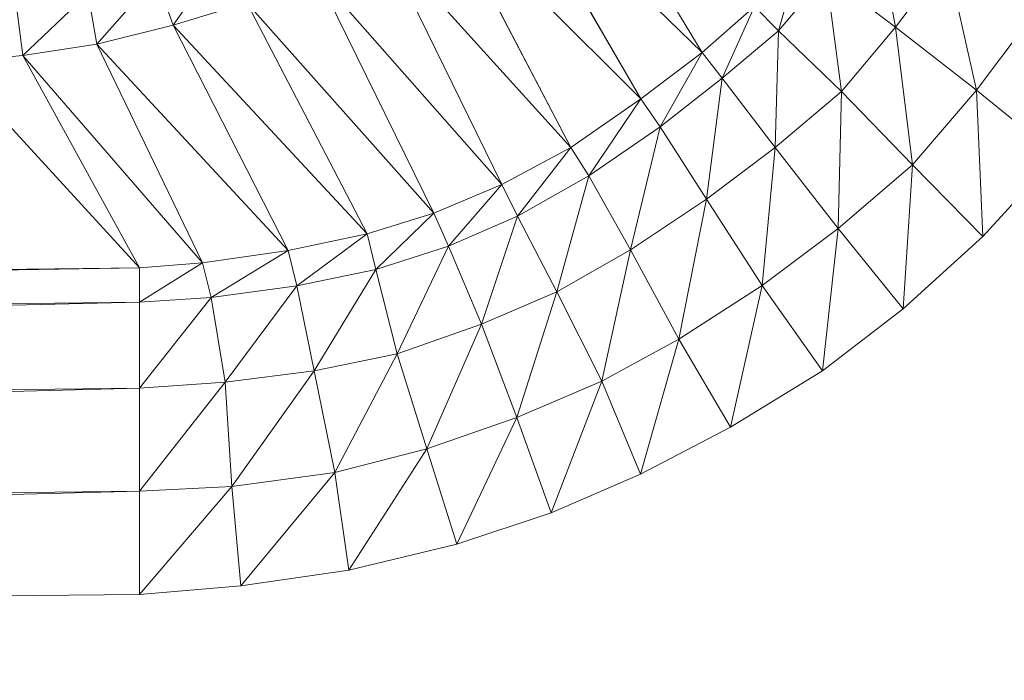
# Model space of a CAD drawing. Header units: metres. Extents: x 391.1 to 427.5, y 12.7 to 28.4.
# Tile 16 of 247: x 409.0032 to 409.0418, y 14.2356 to 14.2615. Entities that reach past the tile are written whole.
import ezdxf

# ---------------------------------------------------------------- set-up
doc = ezdxf.new("R2010")
doc.units = ezdxf.units.M
doc.layers.add('02_MOBILIARIO', color=7, linetype='Continuous', lineweight=18)

# ---------------------------------------------------------------- blocks, each defined once
blk = doc.blocks.new('Family - Plats de dutxa PS-1-153583-01_PCI_PS1')
at = {"layer": '02_MOBILIARIO', "color": 253, "true_color": 0xaaaaaa}
for p, q in [((0.720739, 0.089503), (0.726512, 0.079888)), ((0.726512, 0.079888), (0.720739, 0.089503)), ((0.718593, 0.08762), (0.724113, 0.078071)), ((0.726512, 0.079888), (0.718593, 0.08762)), ((0.724113, 0.078071), (0.718593, 0.08762)), ((0.718593, 0.08762), (0.726512, 0.079888)), ((0.716282, 0.085885), (0.721359, 0.076167)), ((0.724113, 0.078071), (0.716282, 0.085885)), ((0.721359, 0.076167), (0.716282, 0.085885)), ((0.716282, 0.085885), (0.724113, 0.078071)), ((0.734098, 0.080879), (0.733289, 0.085391)), ((0.733289, 0.085391), (0.734098, 0.080879)), ((0.713916, 0.084383), (0.71865, 0.074717)), ((0.721359, 0.076167), (0.713916, 0.084383)), ((0.71865, 0.074717), (0.713916, 0.084383)), ((0.713916, 0.084383), (0.721359, 0.076167)), ((0.707717, 0.083745), (0.705764, 0.080968)), ((0.705764, 0.080968), (0.707717, 0.083745)), ((0.729514, 0.080744), (0.73037, 0.083746)), ((0.73037, 0.083746), (0.729514, 0.080744)), ((0.734098, 0.080879), (0.736121, 0.083575)), ((0.736121, 0.083575), (0.734098, 0.080879)), ((0.737277, 0.078407), (0.736121, 0.083575)), ((0.736121, 0.083575), (0.737277, 0.078407)), ((0.705088, 0.082845), (0.702759, 0.080218)), ((0.702759, 0.080218), (0.705088, 0.082845)), ((0.705764, 0.080968), (0.705088, 0.082845)), ((0.705088, 0.082845), (0.705764, 0.080968)), ((0.711361, 0.082995), (0.715984, 0.073589)), ((0.71865, 0.074717), (0.711361, 0.082995)), ((0.715984, 0.073589), (0.711361, 0.082995)), ((0.711361, 0.082995), (0.71865, 0.074717)), ((0.729514, 0.080744), (0.731375, 0.082953)), ((0.731375, 0.082953), (0.729514, 0.080744)), ((0.734098, 0.080879), (0.731375, 0.082953)), ((0.731985, 0.078353), (0.731375, 0.082953)), ((0.731375, 0.082953), (0.734098, 0.080879)), ((0.731375, 0.082953), (0.731985, 0.078353)), ((0.702421, 0.082207), (0.699866, 0.079767)), ((0.699866, 0.079767), (0.702421, 0.082207)), ((0.702759, 0.080218), (0.702421, 0.082207)), ((0.702421, 0.082207), (0.702759, 0.080218)), ((0.699866, 0.079767), (0.699603, 0.081794)), ((0.699603, 0.081794), (0.699866, 0.079767)), ((0.705764, 0.080968), (0.708656, 0.081832)), ((0.708656, 0.081832), (0.705764, 0.080968)), ((0.708656, 0.081832), (0.713367, 0.072774)), ((0.715984, 0.073589), (0.708656, 0.081832)), ((0.713367, 0.072774), (0.708656, 0.081832)), ((0.708656, 0.081832), (0.715984, 0.073589)), ((0.726512, 0.079888), (0.72857, 0.081688)), ((0.72857, 0.081688), (0.726512, 0.079888)), ((0.72857, 0.081688), (0.727305, 0.078883)), ((0.727305, 0.078883), (0.72857, 0.081688)), ((0.729514, 0.080744), (0.72857, 0.081688)), ((0.729514, 0.080744), (0.72857, 0.081688)), ((0.737277, 0.078407), (0.739508, 0.081384)), ((0.739508, 0.081384), (0.737277, 0.078407)), ((0.702759, 0.080218), (0.705764, 0.080968)), ((0.705764, 0.080968), (0.702759, 0.080218)), ((0.705764, 0.080968), (0.710273, 0.072128)), ((0.713367, 0.072774), (0.705764, 0.080968)), ((0.710273, 0.072128), (0.705764, 0.080968)), ((0.705764, 0.080968), (0.713367, 0.072774)), ((0.731985, 0.078353), (0.734098, 0.080879)), ((0.734098, 0.080879), (0.731985, 0.078353)), ((0.737277, 0.078407), (0.734098, 0.080879)), ((0.734772, 0.075485), (0.734098, 0.080879)), ((0.734098, 0.080879), (0.737277, 0.078407)), ((0.734098, 0.080879), (0.734772, 0.075485)), ((0.727305, 0.078883), (0.729514, 0.080744)), ((0.729514, 0.080744), (0.727305, 0.078883)), ((0.729514, 0.080744), (0.729379, 0.07616)), ((0.729379, 0.07616), (0.729514, 0.080744)), ((0.731985, 0.078353), (0.729514, 0.080744)), ((0.731985, 0.078353), (0.729514, 0.080744)), ((0.699866, 0.079767), (0.702759, 0.080218)), ((0.702759, 0.080218), (0.699866, 0.079767)), ((0.702759, 0.080218), (0.706908, 0.071643)), ((0.710273, 0.072128), (0.702759, 0.080218)), ((0.706908, 0.071643), (0.702759, 0.080218)), ((0.702759, 0.080218), (0.710273, 0.072128)), ((0.697019, 0.07953), (0.699866, 0.079767)), ((0.699866, 0.079767), (0.697019, 0.07953)), ((0.699866, 0.079767), (0.704435, 0.071441)), ((0.706908, 0.071643), (0.699866, 0.079767)), ((0.704435, 0.071441), (0.699866, 0.079767)), ((0.699866, 0.079767), (0.706908, 0.071643)), ((0.724113, 0.078071), (0.726512, 0.079888)), ((0.726512, 0.079888), (0.724113, 0.078071)), ((0.726512, 0.079888), (0.724867, 0.076969)), ((0.724867, 0.076969), (0.726512, 0.079888)), ((0.727305, 0.078883), (0.726512, 0.079888)), ((0.726512, 0.079888), (0.727305, 0.078883)), ((0.704435, 0.071441), (0.697019, 0.07953)), ((0.697019, 0.07953), (0.704435, 0.071441)), ((0.724867, 0.076969), (0.727305, 0.078883)), ((0.727305, 0.078883), (0.724867, 0.076969)), ((0.727305, 0.078883), (0.726682, 0.074137)), ((0.726682, 0.074137), (0.727305, 0.078883)), ((0.729379, 0.07616), (0.727305, 0.078883)), ((0.727305, 0.078883), (0.729379, 0.07616)), ((0.721359, 0.076167), (0.724113, 0.078071)), ((0.724113, 0.078071), (0.721359, 0.076167)), ((0.724113, 0.078071), (0.722075, 0.075046)), ((0.722075, 0.075046), (0.724113, 0.078071)), ((0.724867, 0.076969), (0.724113, 0.078071)), ((0.724113, 0.078071), (0.724867, 0.076969)), ((0.729379, 0.07616), (0.731985, 0.078353)), ((0.731985, 0.078353), (0.729379, 0.07616)), ((0.731985, 0.078353), (0.731851, 0.072981)), ((0.731851, 0.072981), (0.731985, 0.078353)), ((0.734772, 0.075485), (0.731985, 0.078353)), ((0.734772, 0.075485), (0.731985, 0.078353)), ((0.734772, 0.075485), (0.737277, 0.078407)), ((0.737277, 0.078407), (0.734772, 0.075485)), ((0.740424, 0.075853), (0.737277, 0.078407)), ((0.737533, 0.072675), (0.737277, 0.078407)), ((0.737277, 0.078407), (0.740424, 0.075853)), ((0.737277, 0.078407), (0.737533, 0.072675)), ((0.722075, 0.075046), (0.724867, 0.076969)), ((0.724867, 0.076969), (0.722075, 0.075046)), ((0.724867, 0.076969), (0.7237, 0.072146)), ((0.7237, 0.072146), (0.724867, 0.076969)), ((0.726682, 0.074137), (0.724867, 0.076969)), ((0.724867, 0.076969), (0.726682, 0.074137)), ((0.71865, 0.074717), (0.721359, 0.076167)), ((0.721359, 0.076167), (0.71865, 0.074717)), ((0.721359, 0.076167), (0.719267, 0.073463)), ((0.719267, 0.073463), (0.721359, 0.076167)), ((0.722075, 0.075046), (0.721359, 0.076167)), ((0.721359, 0.076167), (0.722075, 0.075046)), ((0.726682, 0.074137), (0.729379, 0.07616)), ((0.729379, 0.07616), (0.726682, 0.074137)), ((0.729379, 0.07616), (0.728874, 0.07075)), ((0.728874, 0.07075), (0.729379, 0.07616)), ((0.731851, 0.072981), (0.729379, 0.07616)), ((0.729379, 0.07616), (0.731851, 0.072981)), ((0.737533, 0.072675), (0.740424, 0.075853)), ((0.740424, 0.075853), (0.737533, 0.072675)), ((0.731851, 0.072981), (0.734772, 0.075485)), ((0.734772, 0.075485), (0.731851, 0.072981)), ((0.734772, 0.075485), (0.734405, 0.069834)), ((0.734405, 0.069834), (0.734772, 0.075485)), ((0.737533, 0.072675), (0.734772, 0.075485)), ((0.737533, 0.072675), (0.734772, 0.075485)), ((0.719267, 0.073463), (0.722075, 0.075046)), ((0.722075, 0.075046), (0.719267, 0.073463)), ((0.722075, 0.075046), (0.72081, 0.070502)), ((0.72081, 0.070502), (0.722075, 0.075046)), ((0.7237, 0.072146), (0.722075, 0.075046)), ((0.722075, 0.075046), (0.7237, 0.072146)), ((0.715984, 0.073589), (0.71865, 0.074717)), ((0.71865, 0.074717), (0.715984, 0.073589)), ((0.71865, 0.074717), (0.716562, 0.072298)), ((0.716562, 0.072298), (0.71865, 0.074717)), ((0.719267, 0.073463), (0.71865, 0.074717)), ((0.71865, 0.074717), (0.719267, 0.073463)), ((0.7237, 0.072146), (0.726682, 0.074137)), ((0.726682, 0.074137), (0.7237, 0.072146)), ((0.726682, 0.074137), (0.725607, 0.068643)), ((0.725607, 0.068643), (0.726682, 0.074137)), ((0.728874, 0.07075), (0.726682, 0.074137)), ((0.726682, 0.074137), (0.728874, 0.07075)), ((0.713367, 0.072774), (0.715984, 0.073589)), ((0.715984, 0.073589), (0.713367, 0.072774)), ((0.715984, 0.073589), (0.713706, 0.071381)), ((0.713706, 0.071381), (0.715984, 0.073589)), ((0.716562, 0.072298), (0.715984, 0.073589)), ((0.715984, 0.073589), (0.716562, 0.072298)), ((0.716562, 0.072298), (0.719267, 0.073463)), ((0.719267, 0.073463), (0.716562, 0.072298)), ((0.719267, 0.073463), (0.717854, 0.069232)), ((0.717854, 0.069232), (0.719267, 0.073463)), ((0.72081, 0.070502), (0.719267, 0.073463)), ((0.719267, 0.073463), (0.72081, 0.070502)), ((0.713367, 0.072774), (0.710273, 0.072128)), ((0.713367, 0.072774), (0.710273, 0.072128)), ((0.713367, 0.072774), (0.710613, 0.070736)), ((0.710613, 0.070736), (0.713367, 0.072774)), ((0.713367, 0.072774), (0.713706, 0.071381)), ((0.713367, 0.072774), (0.713706, 0.071381)), ((0.728874, 0.07075), (0.731851, 0.072981)), ((0.731851, 0.072981), (0.728874, 0.07075)), ((0.731851, 0.072981), (0.731232, 0.067405)), ((0.731232, 0.067405), (0.731851, 0.072981)), ((0.734405, 0.069834), (0.731851, 0.072981)), ((0.731851, 0.072981), (0.734405, 0.069834)), ((0.734405, 0.069834), (0.737533, 0.072675)), ((0.737533, 0.072675), (0.734405, 0.069834)), ((0.713706, 0.071381), (0.716562, 0.072298)), ((0.716562, 0.072298), (0.713706, 0.071381)), ((0.716562, 0.072298), (0.714548, 0.06807)), ((0.714548, 0.06807), (0.716562, 0.072298)), ((0.717854, 0.069232), (0.716562, 0.072298)), ((0.716562, 0.072298), (0.717854, 0.069232)), ((0.706908, 0.071643), (0.710273, 0.072128)), ((0.710273, 0.072128), (0.706908, 0.071643)), ((0.710273, 0.072128), (0.707248, 0.070284)), ((0.707248, 0.070284), (0.710273, 0.072128)), ((0.710613, 0.070736), (0.710273, 0.072128)), ((0.710613, 0.070736), (0.710273, 0.072128)), ((0.72081, 0.070502), (0.7237, 0.072146)), ((0.7237, 0.072146), (0.72081, 0.070502)), ((0.7237, 0.072146), (0.722579, 0.06699)), ((0.722579, 0.06699), (0.7237, 0.072146)), ((0.725607, 0.068643), (0.7237, 0.072146)), ((0.7237, 0.072146), (0.725607, 0.068643)), ((0.704435, 0.071441), (0.706908, 0.071643)), ((0.706908, 0.071643), (0.704435, 0.070092)), ((0.704435, 0.070092), (0.706908, 0.071643)), ((0.706908, 0.071643), (0.704435, 0.071441)), ((0.707248, 0.070284), (0.706908, 0.071643)), ((0.706908, 0.071643), (0.707248, 0.070284)), ((0.704435, 0.071441), (0.409997, 0.066721)), ((0.704435, 0.071441), (0.409997, 0.06807)), ((0.409997, 0.066721), (0.704435, 0.071441)), ((0.704435, 0.071441), (0.409997, 0.06807)), ((0.704435, 0.071441), (0.704435, 0.070092)), ((0.704435, 0.071441), (0.704435, 0.070092)), ((0.710613, 0.070736), (0.713706, 0.071381)), ((0.710613, 0.070736), (0.713706, 0.071381)), ((0.713706, 0.071381), (0.711293, 0.067398)), ((0.711293, 0.067398), (0.713706, 0.071381)), ((0.714548, 0.06807), (0.713706, 0.071381)), ((0.713706, 0.071381), (0.714548, 0.06807)), ((0.707248, 0.070284), (0.710613, 0.070736)), ((0.710613, 0.070736), (0.707248, 0.070284)), ((0.710613, 0.070736), (0.707793, 0.066963)), ((0.707793, 0.066963), (0.710613, 0.070736)), ((0.711293, 0.067398), (0.710613, 0.070736)), ((0.710613, 0.070736), (0.711293, 0.067398)), ((0.725607, 0.068643), (0.728874, 0.07075)), ((0.728874, 0.07075), (0.725607, 0.068643)), ((0.728874, 0.07075), (0.727632, 0.065186)), ((0.727632, 0.065186), (0.728874, 0.07075)), ((0.731232, 0.067405), (0.728874, 0.07075)), ((0.728874, 0.07075), (0.731232, 0.067405)), ((0.717854, 0.069232), (0.72081, 0.070502)), ((0.72081, 0.070502), (0.717854, 0.069232)), ((0.72081, 0.070502), (0.719247, 0.065564)), ((0.719247, 0.065564), (0.72081, 0.070502)), ((0.722579, 0.06699), (0.72081, 0.070502)), ((0.72081, 0.070502), (0.722579, 0.06699)), ((0.409997, 0.066721), (0.704435, 0.070092)), ((0.704435, 0.070092), (0.409997, 0.063351)), ((0.409997, 0.063351), (0.704435, 0.070092)), ((0.409997, 0.066721), (0.704435, 0.070092)), ((0.704435, 0.070092), (0.707248, 0.070284)), ((0.707248, 0.070284), (0.704435, 0.066721)), ((0.704435, 0.066721), (0.707248, 0.070284)), ((0.707248, 0.070284), (0.704435, 0.070092)), ((0.704435, 0.066721), (0.704435, 0.070092)), ((0.704435, 0.070092), (0.704435, 0.066721)), ((0.707793, 0.066963), (0.707248, 0.070284)), ((0.707248, 0.070284), (0.707793, 0.066963)), ((0.731232, 0.067405), (0.734405, 0.069834)), ((0.734405, 0.069834), (0.731232, 0.067405)), ((0.714548, 0.06807), (0.717854, 0.069232)), ((0.717854, 0.069232), (0.714548, 0.06807)), ((0.717854, 0.069232), (0.715712, 0.064342)), ((0.715712, 0.064342), (0.717854, 0.069232)), ((0.719247, 0.065564), (0.717854, 0.069232)), ((0.717854, 0.069232), (0.719247, 0.065564)), ((0.722579, 0.06699), (0.725607, 0.068643)), ((0.725607, 0.068643), (0.722579, 0.06699)), ((0.725607, 0.068643), (0.724098, 0.06335)), ((0.724098, 0.06335), (0.725607, 0.068643)), ((0.727632, 0.065186), (0.725607, 0.068643)), ((0.725607, 0.068643), (0.727632, 0.065186)), ((0.711293, 0.067398), (0.714548, 0.06807)), ((0.714548, 0.06807), (0.711293, 0.067398)), ((0.714548, 0.06807), (0.712103, 0.063409)), ((0.712103, 0.063409), (0.714548, 0.06807)), ((0.715712, 0.064342), (0.714548, 0.06807)), ((0.714548, 0.06807), (0.715712, 0.064342)), ((0.707793, 0.066963), (0.711293, 0.067398)), ((0.711293, 0.067398), (0.707793, 0.066963)), ((0.711293, 0.067398), (0.708066, 0.062863)), ((0.708066, 0.062863), (0.711293, 0.067398)), ((0.712103, 0.063409), (0.711293, 0.067398)), ((0.711293, 0.067398), (0.712103, 0.063409)), ((0.727632, 0.065186), (0.731232, 0.067405)), ((0.731232, 0.067405), (0.727632, 0.065186)), ((0.704435, 0.066721), (0.707793, 0.066963)), ((0.707793, 0.066963), (0.704435, 0.062676)), ((0.704435, 0.062676), (0.707793, 0.066963)), ((0.707793, 0.066963), (0.704435, 0.066721)), ((0.708066, 0.062863), (0.707793, 0.066963)), ((0.707793, 0.066963), (0.708066, 0.062863)), ((0.719247, 0.065564), (0.722579, 0.06699)), ((0.722579, 0.06699), (0.719247, 0.065564)), ((0.722579, 0.06699), (0.720586, 0.061837)), ((0.720586, 0.061837), (0.722579, 0.06699)), ((0.724098, 0.06335), (0.722579, 0.06699)), ((0.722579, 0.06699), (0.724098, 0.06335)), ((0.704435, 0.066721), (0.409997, 0.059306)), ((0.704435, 0.066721), (0.409997, 0.063351)), ((0.409997, 0.059306), (0.704435, 0.066721)), ((0.704435, 0.066721), (0.409997, 0.063351)), ((0.704435, 0.066721), (0.704435, 0.062676)), ((0.704435, 0.066721), (0.704435, 0.062676)), ((0.715712, 0.064342), (0.719247, 0.065564)), ((0.719247, 0.065564), (0.715712, 0.064342)), ((0.719247, 0.065564), (0.716891, 0.060607)), ((0.716891, 0.060607), (0.719247, 0.065564)), ((0.720586, 0.061837), (0.719247, 0.065564)), ((0.719247, 0.065564), (0.720586, 0.061837)), ((0.724098, 0.06335), (0.727632, 0.065186)), ((0.727632, 0.065186), (0.724098, 0.06335)), ((0.712103, 0.063409), (0.715712, 0.064342)), ((0.715712, 0.064342), (0.712103, 0.063409)), ((0.715712, 0.064342), (0.71265, 0.059582)), ((0.71265, 0.059582), (0.715712, 0.064342)), ((0.716891, 0.060607), (0.715712, 0.064342)), ((0.715712, 0.064342), (0.716891, 0.060607)), ((0.708066, 0.062863), (0.712103, 0.063409)), ((0.712103, 0.063409), (0.708066, 0.062863)), ((0.712103, 0.063409), (0.708408, 0.058967)), ((0.708408, 0.058967), (0.712103, 0.063409)), ((0.71265, 0.059582), (0.712103, 0.063409)), ((0.712103, 0.063409), (0.71265, 0.059582)), ((0.720586, 0.061837), (0.724098, 0.06335)), ((0.724098, 0.06335), (0.720586, 0.061837)), ((0.409997, 0.059306), (0.704435, 0.062676)), ((0.704435, 0.062676), (0.409997, 0.055261)), ((0.409997, 0.055261), (0.704435, 0.062676)), ((0.409997, 0.059306), (0.704435, 0.062676)), ((0.704435, 0.062676), (0.708066, 0.062863)), ((0.708066, 0.062863), (0.704435, 0.058632)), ((0.704435, 0.058632), (0.708066, 0.062863)), ((0.708066, 0.062863), (0.704435, 0.062676)), ((0.704435, 0.058632), (0.704435, 0.062676)), ((0.704435, 0.062676), (0.704435, 0.058632)), ((0.708408, 0.058967), (0.708066, 0.062863)), ((0.708066, 0.062863), (0.708408, 0.058967)), ((0.716891, 0.060607), (0.720586, 0.061837)), ((0.720586, 0.061837), (0.716891, 0.060607)), ((0.71265, 0.059582), (0.716891, 0.060607)), ((0.716891, 0.060607), (0.71265, 0.059582)), ((0.708408, 0.058967), (0.71265, 0.059582)), ((0.71265, 0.059582), (0.708408, 0.058967)), ((0.704435, 0.058632), (0.708408, 0.058967)), ((0.708408, 0.058967), (0.704435, 0.058632)), ((0.704435, 0.058632), (0.409997, 0.055261)), ((0.704435, 0.058632), (0.409997, 0.055261))]:
    blk.add_line(p, q, dxfattribs=at)
blk = doc.blocks.new('LONDR55-XX_ZZ-ARQ-CAA-M3D-Londres55_ifc-1-01_PCI_PS1')
at = {"layer": '02_MOBILIARIO', "color": 253, "lineweight": 18, "true_color": 0xaaaaaa}
blk.add_blockref('Family - Plats de dutxa PS-1-153583-01_PCI_PS1', (408.303442, 14.180351), dxfattribs=at)

msp = doc.modelspace()

# ---------------------------------------------------------------- block references
at = {"lineweight": 5}
msp.add_blockref('LONDR55-XX_ZZ-ARQ-CAA-M3D-Londres55_ifc-1-01_PCI_PS1', (0, 0), dxfattribs=at)

doc.saveas('drawing.dxf')
